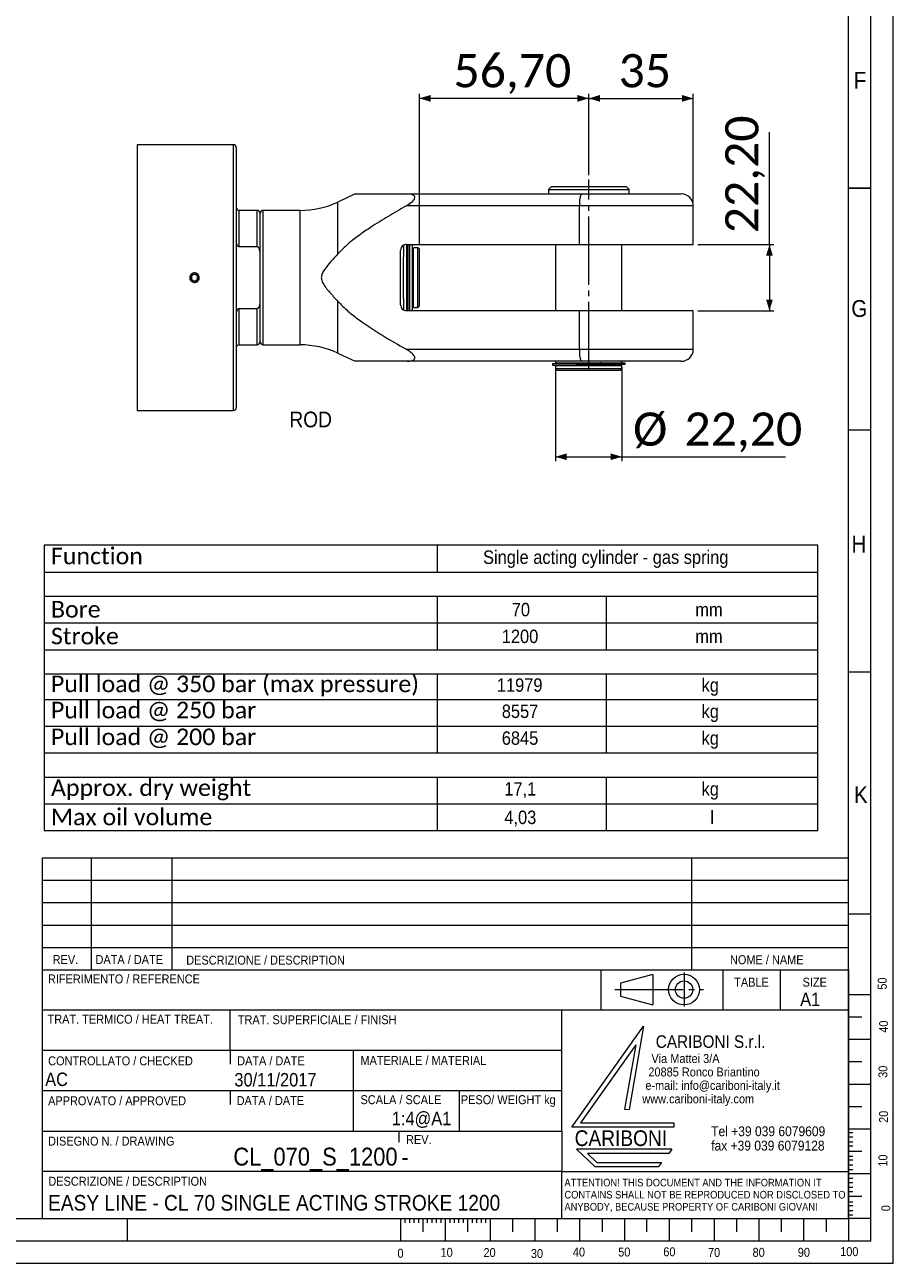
# Model space of a CAD drawing. Header units: millimetres. Extents: x 40 to 3324, y 40 to 2336.
# Tile 6 of 8: x 2549 to 3324, y 40 to 1146. Entities that reach past the tile are written whole.
import ezdxf

# ---------------------------------------------------------------- set-up
doc = ezdxf.new("R2010")
doc.units = ezdxf.units.MM
doc.header["$LTSCALE"] = 4
doc.linetypes.add('SLD-Centro', pattern=[19.05, 15.24, -1.27, 1.27, -1.27])
doc.linetypes.add('SLD-Solido', pattern=[0])
doc.styles.add('SLDTEXTSTYLE0', font='GOTHIC.TTF', dxfattribs={"width": 0.913})
doc.styles.add('SLDTEXTSTYLE1', font='GOTHIC.TTF', dxfattribs={"width": 0.913})
doc.styles.add('SLDTEXTSTYLE2', font='GOTHIC.TTF', dxfattribs={"width": 0.913})
doc.styles.add('SLDTEXTSTYLE3', font='CALIBRI.TTF')
doc.styles.add('SLDTEXTSTYLE4', font='CALIBRIB.TTF')
doc.dimstyles.new('SLDDIMSTYLE3', dxfattribs={"dimtxt": 29.633333, "dimasz": 10, "dimexe": 0, "dimexo": 0.0625, "dimgap": 7.408333, "dimtad": 1, "dimlfac": 0.375, "dimrnd": 1e-09, "dimzin": 12, "dimdsep": 46, "dimtxsty": 'SLDTEXTSTYLE4', "dimsah": 1, "dimcen": 0.09, "dimadec": 0, "dimazin": 3, "dimtfac": 1, "dimtofl": 0, "dimtmove": 0, "dimatfit": 3, "dimfxl": 0, "dimfrac": 2, "dimtolj": 1, "dimtzin": 12, "dimarcsym": 0})

# ---------------------------------------------------------------- blocks, each defined once
blk = doc.blocks.new('SW_NOTE_0')
at = {"color": 0, "linetype": 'Continuous', "lineweight": 0, "char_height": 8, "attachment_point": 1, "style": 'SLDTEXTSTYLE0'}
for s, insert in [('   Via Mattei 3/A', (0, 10.2)), ('  20885 Ronco Briantino', (0, -1.8)), (' e-mail: info@cariboni-italy.it', (0, -13.8)), ('www.cariboni-italy.com', (0, -25.8))]:
    blk.add_mtext(s, dxfattribs=dict(at, insert=insert))
blk = doc.blocks.new('SW_NOTE_1')
at = {"color": 0, "linetype": 'Continuous', "lineweight": 0, "char_height": 8.8, "attachment_point": 1, "style": 'SLDTEXTSTYLE0'}
for s, insert in [('Tel +39 039 6079609', (0, 11.2)), ('fax +39 039 6079128', (0, -1.6))]:
    blk.add_mtext(s, dxfattribs=dict(at, insert=insert))
blk = doc.blocks.new('SW_NOTE_2')
at = {"color": 0, "linetype": 'Continuous', "lineweight": 0, "char_height": 6.8, "attachment_point": 1, "style": 'SLDTEXTSTYLE0'}
for s, insert in [('ATTENTION! THIS DOCUMENT AND THE INFORMATION IT', (0, 8.7)), ('CONTAINS SHALL NOT BE REPRODUCED NOR DISCLOSED TO', (0, -2.1)), ('ANYBODY, BECAUSE PROPERTY OF CARIBONI GIOVANI', (0, -12.9))]:
    blk.add_mtext(s, dxfattribs=dict(at, insert=insert))
blk = doc.blocks.new('SW_TABLEANNOTATION_0')
at = {"color": 0, "linetype": 'SLD-Solido', "lineweight": 0}
for p, q in [((0, 0), (0, -254.7)), ((690.8, 0), (0, 0)), ((350.8, 0), (350.8, -23.9)), ((690.8, -254.7), (690.8, 0)), ((0, -23.9), (690.8, -23.9)), ((0, -45.4), (690.8, -45.4)), ((350.8, -45.4), (350.8, -93.2)), ((501.8, -45.4), (501.8, -93.2)), ((0, -69.3), (690.8, -69.3)), ((0, -93.2), (690.8, -93.2)), ((0, -114.7), (690.8, -114.7)), ((350.8, -114.7), (350.8, -185.4)), ((501.8, -114.7), (501.8, -185.4)), ((0, -137.6), (690.8, -137.6)), ((0, -161.5), (690.8, -161.5)), ((0, -185.4), (690.8, -185.4)), ((0, -206.9), (690.8, -206.9)), ((350.8, -206.9), (350.8, -254.7)), ((501.8, -206.9), (501.8, -254.7)), ((0, -230.8), (690.8, -230.8)), ((0, -254.7), (690.8, -254.7))]:
    blk.add_line(p, q, dxfattribs=at)
at = {"color": 0, "linetype": 'Continuous', "lineweight": 0, "attachment_point": 1}
for s, insert, char_height, style in [('Function', (6, -2.1), 14.82, 'SLDTEXTSTYLE3'), ('Single acting cylinder - gas spring', (391.8, -4.6), 12, 'SLDTEXTSTYLE0'), ('Bore', (6, -49.7), 14.82, 'SLDTEXTSTYLE3'), ('70', (417.4, -51.4), 12, 'SLDTEXTSTYLE0'), ('mm', (581.3, -51.4), 12, 'SLDTEXTSTYLE0'), ('Stroke', (6, -73.6), 14.82, 'SLDTEXTSTYLE3'), ('1200', (408.5, -75.3), 12, 'SLDTEXTSTYLE0'), ('mm', (581.3, -75.3), 12, 'SLDTEXTSTYLE0'), ('Pull load @ 350 bar (max pressure)', (6, -116.3), 14.817, 'SLDTEXTSTYLE3'), ('11979', (404.1, -118.8), 12, 'SLDTEXTSTYLE0'), ('kg', (586.9, -118.8), 12, 'SLDTEXTSTYLE0'), ('Pull load @ 250 bar', (6, -139.7), 14.817, 'SLDTEXTSTYLE3'), ('8557', (408.5, -142.2), 12, 'SLDTEXTSTYLE0'), ('kg', (586.9, -142.2), 12, 'SLDTEXTSTYLE0'), ('Pull load @ 200 bar', (6, -163.6), 14.817, 'SLDTEXTSTYLE3'), ('kg', (586.9, -166.1), 12, 'SLDTEXTSTYLE0'), ('6845', (408.5, -166.1), 12, 'SLDTEXTSTYLE0'), ('Approx. dry weight', (6, -209), 14.817, 'SLDTEXTSTYLE3'), ('17,1', (410.8, -211.5), 12, 'SLDTEXTSTYLE0'), ('kg', (586.9, -211.5), 12, 'SLDTEXTSTYLE0'), ('Max oil volume', (6, -235.1), 14.817, 'SLDTEXTSTYLE3'), ('4,03', (410.8, -236.9), 12, 'SLDTEXTSTYLE0'), ('l', (594.7, -236.9), 12, 'SLDTEXTSTYLE0')]:
    blk.add_mtext(s, dxfattribs=dict(at, insert=insert, char_height=char_height, style=style))
blk = doc.blocks.new('_D_12')
at = {"color": 7, "linetype": 'SLD-Solido', "lineweight": 0}
for p, q in [((3052.1, 1011.6), (3052.1, 1084.1)), ((3145.5, 988.1), (3145.5, 1084.1)), ((3052.1, 1080.1), (3145.5, 1080.1))]:
    blk.add_line(p, q, dxfattribs=at)
for points in [[(3052.1, 1080.1), (3062.1, 1077.1), (3062.1, 1083.1)], [(3145.5, 1080.1), (3135.5, 1083.1), (3135.5, 1077.1)]]:
    blk.add_solid(points, dxfattribs=at)
at = {"color": 7, "linetype": 'SLD-Solido', "lineweight": 0, "insert": (3078.8, 1119.6), "char_height": 29.63, "attachment_point": 1, "style": 'SLDTEXTSTYLE3'}
blk.add_mtext('35', dxfattribs=at)
blk = doc.blocks.new('_D_13')
at = {"color": 7, "linetype": 'SLD-Solido', "lineweight": 0}
for p, q in [((2900.9, 949.4), (2900.9, 1084.1)), ((3052.1, 1011.6), (3052.1, 1084.1)), ((3052.1, 1080.1), (2900.9, 1080.1))]:
    blk.add_line(p, q, dxfattribs=at)
for points in [[(2900.9, 1080.1), (2910.9, 1077.1), (2910.9, 1083.1)], [(3052.1, 1080.1), (3042.1, 1083.1), (3042.1, 1077.1)]]:
    blk.add_solid(points, dxfattribs=at)
at = {"color": 7, "linetype": 'SLD-Solido', "lineweight": 0, "insert": (2931.4, 1119.6), "char_height": 29.63, "attachment_point": 1, "style": 'SLDTEXTSTYLE3'}
blk.add_mtext('56,70', dxfattribs=at)
blk = doc.blocks.new('_D_14')
at = {"color": 7, "linetype": 'SLD-Solido', "lineweight": 0}
for p, q in [((3022.5, 840.1), (3022.5, 756.1)), ((3081.7, 840.1), (3081.7, 756.1)), ((3022.5, 760.1), (3081.7, 760.1)), ((3081.7, 760.1), (3227.9, 760.1))]:
    blk.add_line(p, q, dxfattribs=at)
for points in [[(3022.5, 760.1), (3032.5, 757.1), (3032.5, 763.1)], [(3081.7, 760.1), (3071.7, 763.1), (3071.7, 757.1)]]:
    blk.add_solid(points, dxfattribs=at)
at = {"color": 7, "linetype": 'SLD-Solido', "lineweight": 0, "char_height": 29.63, "attachment_point": 1, "style": 'SLDTEXTSTYLE3'}
for s, insert in [('%%c', (3091.7, 799.6)), ('22,20', (3137.6, 799.6))]:
    blk.add_mtext(s, dxfattribs=dict(at, insert=insert))
blk = doc.blocks.new('_D_15')
at = {"color": 7, "linetype": 'SLD-Solido', "lineweight": 0}
for p, q in [((3213.5, 949.7), (3213.5, 1050)), ((3149.5, 949.7), (3217.5, 949.7)), ((3213.5, 949.7), (3213.5, 890.5)), ((3149.5, 890.5), (3217.5, 890.5))]:
    blk.add_line(p, q, dxfattribs=at)
for points in [[(3213.5, 949.7), (3210.5, 939.7), (3216.5, 939.7)], [(3213.5, 890.5), (3216.5, 900.5), (3210.5, 900.5)]]:
    blk.add_solid(points, dxfattribs=at)
at = {"color": 7, "linetype": 'SLD-Solido', "lineweight": 0, "insert": (3174, 959.7), "char_height": 29.63, "attachment_point": 1, "rotation": 90, "style": 'SLDTEXTSTYLE3'}
blk.add_mtext('22,20', dxfattribs=at)

msp = doc.modelspace()

# ---------------------------------------------------------------- linework, layer by layer
at = {"color": 7, "linetype": 'SLD-Solido', "lineweight": 0}
for p, q in [((3324, 40), (3324, 2336)), ((3304, 60), (3304, 2316)), ((2649.045, 1038.721), (2649.045, 801.387)), ((3304, 1000), (3284, 1000)), ((3284, 1000), (3304, 1000)), ((3284, 784), (3304, 784)), ((3284, 568), (3304, 568)), ((2564, 402.029), (2564, 80.029)), ((2564, 402.029), (3284, 402.029)), ((2608, 402.029), (2608, 301.996)), ((2680, 402.029), (2680, 301.996)), ((3144, 402.029), (3144, 301.996)), ((2564.013, 381.996), (3284.013, 381.996)), ((2564.013, 361.996), (3284.013, 361.996)), ((3284, 352), (3304, 352)), ((2564.013, 341.996), (3284.013, 341.996)), ((2564.013, 321.996), (3284.013, 321.996)), ((3063.006, 301.996), (3063.006, 266.029)), ((3172, 301.996), (3172, 266.029)), ((3222.945, 301.996), (3222.945, 266.029)), ((3283.977, 301.977), (3283.977, 79.977)), ((3109.247, 297.88), (3080.635, 290.177)), ((3080.635, 290.177), (3080.635, 278.483)), ((3109.247, 297.88), (3109.247, 270.78)), ((3080.635, 278.483), (3109.247, 270.78)), ((3284, 280), (3304, 280)), ((3284, 266.029), (2564, 266.029)), ((2732, 230.029), (2732, 266.029)), ((3028, 158.029), (3028, 266.029)), ((3284, 260), (3296, 260)), ((3037.116, 161.506), (3101.067, 251.7)), ((3101.067, 251.7), (3088.182, 177.403)), ((3094.105, 234.965), (3044.856, 165.506)), ((3094.105, 234.965), (3084.14, 177.506)), ((3284, 240), (3304, 240)), ((3028, 230.029), (2564, 230.029)), ((2732, 230.029), (2732, 217.633)), ((2842.172, 158.029), (2842.172, 230.029)), ((3284, 220), (3296, 220)), ((3284, 200), (3304, 200)), ((3028, 194.029), (2564, 194.029)), ((2732, 194.029), (2732, 181.708)), ((2936.434, 194.029), (2936.434, 158.029)), ((3084.14, 177.506), (3088.182, 177.403)), ((3284, 180), (3296, 180)), ((2882.461, 158.029), (2882.461, 148.034)), ((3128.182, 161.506), (3037.116, 161.506)), ((3044.856, 165.506), (3128.14, 165.506)), ((3128.14, 165.506), (3128.182, 161.506)), ((3284, 160), (3304, 160)), ((3284, 156.709), (3288, 156.709)), ((3284, 152.866), (3288, 152.866)), ((3284, 148.508), (3288, 148.508)), ((3284, 144.681), (3288, 144.681)), ((3126.478, 141.928), (3041.116, 141.928)), ((3041.116, 141.928), (3057.717, 126.262)), ((3051.118, 137.839), (3059.33, 130.089)), ((3123.706, 137.839), (3051.118, 137.839)), ((3126.478, 141.928), (3123.706, 137.839)), ((3284, 140), (3296, 140)), ((3284, 135.634), (3288, 135.634)), ((3028, 80.029), (3028, 122.029)), ((3028, 122.029), (3284, 122.029)), ((3057.717, 126.262), (3114.327, 126.262)), ((3059.33, 130.089), (3117.116, 130.089)), ((3117.116, 130.089), (3114.327, 126.262)), ((3284, 132.243), (3288, 132.243)), ((3284, 127.884), (3288, 127.884)), ((3284, 123.821), (3288, 123.821)), ((3284, 120), (3304, 120)), ((3284, 115.998), (3288, 115.998)), ((3284, 112.155), (3288, 112.155)), ((3284, 107.797), (3288, 107.797)), ((3284, 103.97), (3288, 103.97)), ((3284, 100), (3296, 100)), ((3284, 94.923), (3288, 94.923)), ((3284, 91.531), (3288, 91.531)), ((2640, 80), (2640, 60)), ((2884, 80), (2884, 60)), ((2888, 80), (2888, 76)), ((2892, 80), (2892, 76)), ((2896, 80), (2896, 76)), ((2900, 80), (2900, 76)), ((2904, 80), (2904, 68)), ((2908, 80), (2908, 76)), ((2912, 80), (2912, 76)), ((2916, 80), (2916, 76)), ((2920, 80), (2920, 76)), ((2924, 80), (2924, 60)), ((2928, 80), (2928, 76)), ((2932, 80), (2932, 76)), ((2936, 80), (2936, 76)), ((2940, 80), (2940, 76)), ((2944, 80), (2944, 68)), ((2948, 80), (2948, 76)), ((2952, 80), (2952, 76)), ((2956, 80), (2956, 76)), ((2960, 80), (2960, 76)), ((2964, 80), (2964, 60)), ((2984, 80), (2984, 68)), ((3004, 80), (3004, 60)), ((3024, 80), (3024, 68)), ((3044, 80), (3044, 60)), ((3064, 80), (3064, 68)), ((3084, 80), (3084, 60)), ((3104, 68), (3104, 80)), ((3124, 80), (3124, 60)), ((3144, 80), (3144, 68)), ((3164, 80), (3164, 60)), ((3184, 80), (3184, 68)), ((3204, 80), (3204, 60)), ((3224, 80), (3224, 68)), ((3244, 80), (3244, 60)), ((3264, 80), (3264, 68)), ((3284, 87.173), (3288, 87.173)), ((3284, 83.346), (3288, 83.346)), ((3284, 80), (3284, 60)), ((3304, 80), (3284, 80)), ((60, 60), (3304, 60)), ((40, 40), (3324, 40))]:
    msp.add_line(p, q, dxfattribs=at)
at = {"color": 7, "linetype": 'SLD-Solido', "lineweight": 15}
for p, q in [((3284, 80), (3284, 2296)), ((2734.811, 1038.721), (2649.045, 1038.721)), ((2737.477, 1036.054), (2737.477, 804.054)), ((3018.811, 1001.387), (3016.144, 998.721)), ((3016.144, 998.721), (3016.144, 994.721)), ((3016.144, 998.721), (3052.144, 998.721)), ((3018.811, 1001.387), (3052.144, 1001.387)), ((3052.144, 1001.387), (3085.477, 1001.387)), ((3052.144, 998.721), (3088.144, 998.721)), ((3088.144, 998.721), (3085.477, 1001.387)), ((3088.144, 994.721), (3088.144, 998.721)), ((2843.691, 994.764), (2828.218, 987.549)), ((2889.887, 994.721), (3045.258, 994.721)), ((3045.258, 994.721), (3134.811, 994.721)), ((2756.144, 980.054), (2740.144, 980.054)), ((2758.811, 941.094), (2758.811, 977.387)), ((2758.811, 862.721), (2758.811, 977.387)), ((2794.409, 980.054), (2761.477, 980.054)), ((3043.984, 984.054), (2889.079, 984.054)), ((3043.984, 949.654), (3043.984, 984.054)), ((3145.477, 949.654), (3145.477, 984.054)), ((2756.144, 947.541), (2740.144, 947.541)), ((2884.144, 895.787), (2884.144, 944.321)), ((2886.811, 948.939), (2886.811, 938.673)), ((2889.477, 949.654), (2889.477, 890.454)), ((2889.477, 949.654), (3043.984, 949.654)), ((2890.011, 949.654), (2890.011, 890.454)), ((2891.611, 949.654), (2891.611, 890.454)), ((2892.144, 949.654), (2892.144, 890.454)), ((2894.811, 890.454), (2894.811, 949.654)), ((2899.611, 946.721), (2895.611, 946.721)), ((2895.611, 893.387), (2895.611, 946.721)), ((2900.944, 945.387), (2899.611, 946.721)), ((2899.611, 893.387), (2899.611, 946.721)), ((2900.944, 894.721), (2900.944, 945.387)), ((3022.544, 949.654), (3022.544, 890.454)), ((3043.984, 949.654), (3145.477, 949.654)), ((3081.744, 890.454), (3081.744, 949.654)), ((2886.811, 901.435), (2886.811, 938.673)), ((2895.611, 937.387), (2894.811, 937.387)), ((2700.144, 923.133), (2697.477, 921.593)), ((2697.477, 921.593), (2697.477, 918.514)), ((2697.477, 918.514), (2700.144, 916.975)), ((2702.811, 921.593), (2700.144, 923.133)), ((2700.144, 916.975), (2702.811, 918.514)), ((2702.811, 918.514), (2702.811, 921.593)), ((2758.811, 862.721), (2758.811, 899.014)), ((2886.811, 901.435), (2886.811, 891.168)), ((2894.811, 902.721), (2895.611, 902.721)), ((2740.144, 892.567), (2756.144, 892.567)), ((3043.984, 890.454), (2889.477, 890.454)), ((2895.611, 893.387), (2899.611, 893.387)), ((2899.611, 893.387), (2900.944, 894.721)), ((3145.477, 890.454), (3043.984, 890.454)), ((3043.984, 856.054), (3043.984, 890.454)), ((3145.477, 856.054), (3145.477, 890.454)), ((2740.144, 860.054), (2756.144, 860.054)), ((2761.477, 860.054), (2794.409, 860.054)), ((2828.218, 852.559), (2843.704, 845.337)), ((2889.079, 856.054), (3043.984, 856.054)), ((2889.887, 845.387), (2843.663, 845.387)), ((3045.258, 845.387), (2889.887, 845.387)), ((3019.744, 843.521), (3019.744, 841.974)), ((3019.744, 843.521), (3060.346, 843.521)), ((3019.744, 841.974), (3041.063, 841.974)), ((3022.544, 845.387), (3022.544, 844.054)), ((3022.544, 844.054), (3052.144, 844.054)), ((3022.544, 841.521), (3022.544, 838.854)), ((3022.544, 841.521), (3052.144, 841.521)), ((3023.744, 844.054), (3023.744, 843.521)), ((3023.744, 841.974), (3023.744, 841.521)), ((3041.063, 841.976), (3041.063, 841.974)), ((3042.431, 841.976), (3041.063, 841.976)), ((3042.431, 841.974), (3041.063, 841.974)), ((3084.544, 842.507), (3043.942, 842.507)), ((3134.811, 845.387), (3045.258, 845.387)), ((3052.144, 844.054), (3062.268, 844.054)), ((3052.144, 841.521), (3081.744, 841.521)), ((3061.858, 844.052), (3063.226, 844.052)), ((3063.226, 844.054), (3062.268, 844.054)), ((3063.226, 844.054), (3063.226, 844.052)), ((3063.226, 844.054), (3084.544, 844.054)), ((3080.544, 841.521), (3080.544, 842.507)), ((3081.744, 844.054), (3081.744, 845.387)), ((3081.744, 838.854), (3081.744, 841.521)), ((3084.544, 842.507), (3084.544, 844.054)), ((3022.544, 838.854), (3023.877, 837.521)), ((3022.544, 838.854), (3052.144, 838.854)), ((3023.877, 837.521), (3052.144, 837.521)), ((3052.144, 838.854), (3081.744, 838.854)), ((3052.144, 837.521), (3080.411, 837.521)), ((3080.411, 837.521), (3081.744, 838.854)), ((2649.045, 801.387), (2734.811, 801.387)), ((2564, 301.996), (3284, 301.996)), ((2564, 158.029), (3028, 158.029)), ((3028, 158.029), (3028, 122.029)), ((3028, 122.029), (2564, 122.029)), ((80, 80), (3284, 80)), ((2564, 80.029), (3284, 80.029))]:
    msp.add_line(p, q, dxfattribs=at)
at = {"color": 8, "linetype": 'SLD-Solido', "lineweight": 15}
for p, q in [((2734.811, 1038.721), (2734.811, 801.387)), ((2828.218, 941.293), (2828.218, 987.549)), ((2740.144, 947.541), (2740.144, 980.054)), ((2756.144, 947.541), (2756.144, 980.054)), ((2761.477, 860.054), (2761.477, 980.054)), ((2794.409, 860.054), (2794.409, 980.054)), ((3145.477, 984.054), (3043.984, 984.054)), ((2828.218, 852.559), (2828.218, 898.814)), ((2740.144, 860.054), (2740.144, 892.567)), ((2756.144, 860.054), (2756.144, 892.567)), ((3043.984, 856.054), (3145.477, 856.054))]:
    msp.add_line(p, q, dxfattribs=at)
at = {"color": 7, "linetype": 'SLD-Centro', "lineweight": 0}
for p, q in [((3052.144, 837.521), (3052.144, 1007.632)), ((3137.217, 299.485), (3137.217, 269.175)), ((3075.388, 284.33), (3154.661, 284.33))]:
    msp.add_line(p, q, dxfattribs=at)
at = {"color": 7, "linetype": 'SLD-Solido', "lineweight": 15}
msp.add_circle((2700.144, 920.054), 3.486, dxfattribs=at)
at = {"color": 7, "linetype": 'SLD-Solido', "lineweight": 0}
for radius in [13.721, 7.749]:
    msp.add_circle((3137.217, 284.33), radius, dxfattribs=at)
at = {"color": 7, "linetype": 'SLD-Solido', "lineweight": 15}
for centre, radius, start, end in [((2734.811, 1036.054), 2.667, 359.999939, 89.999955), ((2794.409, 1060.054), 80, 269.999987, 295.000004), ((3067.27, 986.683), 23.434, 159.940127, 186.44051), ((3134.811, 984.054), 10.667, 0.000045, 89.999848), ((2740.144, 982.721), 2.667, 179.99997, 270.000137), ((2756.144, 977.387), 2.667, 0.000045, 89.999955), ((2761.477, 977.387), 2.667, 90.000008, 180.000046), ((2889.477, 944.321), 5.333, 89.99998, 179.999994), ((2889.477, 895.787), 5.333, 180.000006, 270.00002), ((2756.144, 862.721), 2.667, 270.000045, 359.999955), ((2761.477, 862.721), 2.667, 179.999954, 269.999992), ((2740.144, 857.387), 2.667, 89.999863, 180.00003), ((2794.409, 780.054), 80, 64.999996, 90.000013), ((3067.27, 853.425), 23.434, 173.55949, 200.059873), ((3134.811, 856.054), 10.667, 270.000152, 359.999955), ((3131.66, 359.037), 491.363, 100.283507, 100.624958), ((2972.545, 1327.44), 491.821, 280.283665, 280.624799), ((2734.811, 804.054), 2.667, 270.000045, 0.000061)]:
    msp.add_arc(centre, radius, start, end, dxfattribs=at)
for points, knots in [([(2843.711, 994.721), (2843.682, 994.721), (2843.293, 994.721), (2845.617, 994.721), (2846.761, 994.721), (2851.522, 994.721), (2857.577, 994.721), (2866.408, 994.721), (2876.082, 994.721), (2884.064, 994.721), (2888.72, 994.721), (2889.887, 994.721)], [0, 0, 0, 0, 0.00174936, 0.02327358, 0.06906932, 0.13583809, 0.29518537, 0.48400294, 0.69849764, 0.92444304, 1, 1, 1, 1]), ([(2889.079, 984.054), (2890.763, 985.067), (2893.014, 986.42), (2895.385, 988.639), (2896.415, 989.967), (2896.92, 991.22), (2896.907, 992.33), (2896.155, 993.468), (2893.742, 994.612), (2891.506, 994.675), (2889.887, 994.721)], [0, 0, 0, 0, 0.29998061, 0.40080795, 0.49652075, 0.55517734, 0.60487877, 0.66027729, 0.7541323, 1, 1, 1, 1]), ([(2889.079, 984.054), (2883.722, 980.993), (2873.008, 974.872), (2859.009, 966.076), (2847.002, 957.879), (2836.983, 950.274), (2831.136, 944.283), (2828.218, 941.293)], [0, 0, 0, 0, 0.24791968, 0.49584705, 0.66404641, 0.83233415, 1, 1, 1, 1]), ([(2740.144, 947.541), (2740.067, 947.546), (2739.849, 947.558), (2739.433, 947.718), (2738.843, 948.195), (2738.09, 949.371), (2737.576, 951.052), (2737.507, 952.39), (2737.477, 952.958)], [0, 0, 0, 0, 0.035818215, 0.100384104, 0.201941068, 0.381449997, 0.7373236, 1, 1, 1, 1]), ([(2758.811, 941.094), (2758.773, 942.056), (2758.708, 943.728), (2758.169, 945.627), (2757.541, 946.724), (2757.046, 947.243), (2756.543, 947.505), (2756.265, 947.53), (2756.144, 947.541)], [0, 0, 0, 0, 0.38504199, 0.66889731, 0.77844774, 0.88882805, 0.95173315, 1, 1, 1, 1]), ([(2828.218, 941.293), (2826.128, 939.021), (2821.952, 934.48), (2817.123, 928.752), (2814.234, 924.142), (2813.198, 920.855), (2813.603, 917.266), (2816.423, 912.171), (2821.528, 906.021), (2825.985, 901.219), (2828.218, 898.814)], [0, 0, 0, 0, 0.17611965, 0.35190196, 0.42630672, 0.48520147, 0.54469366, 0.62639854, 0.81287191, 1, 1, 1, 1]), ([(2704.315, 920.951), (2704.36, 920.653), (2704.476, 919.881), (2704.243, 918.614), (2703.541, 917.339), (2702.45, 916.367), (2701.1, 915.812), (2699.642, 915.735), (2698.241, 916.144), (2697.055, 916.994), (2696.216, 918.189), (2695.82, 919.594), (2695.912, 921.051), (2696.48, 922.395), (2697.461, 923.476), (2698.745, 924.171), (2700.186, 924.402), (2701.624, 924.143), (2702.887, 923.422), (2703.874, 922.329), (2704.168, 921.411), (2704.315, 920.951)], [0, 0, 0, 0, 0.03382265, 0.08749105, 0.14115358, 0.19483549, 0.24853582, 0.30221632, 0.35587026, 0.40953173, 0.46322347, 0.516921, 0.57059058, 0.62424228, 0.67791389, 0.73161229, 0.78530237, 0.83896217, 0.89261685, 0.94629968, 1, 1, 1, 1]), ([(2756.144, 892.567), (2756.27, 892.578), (2756.539, 892.603), (2757.004, 892.842), (2757.604, 893.429), (2758.362, 894.9), (2758.752, 896.875), (2758.794, 898.418), (2758.811, 899.014)], [0, 0, 0, 0, 0.05018464, 0.10763918, 0.20505545, 0.38157686, 0.76085783, 1, 1, 1, 1]), ([(2828.218, 898.814), (2831.143, 895.841), (2836.996, 889.891), (2850.471, 879.692), (2867.773, 868.285), (2882.124, 860.046), (2889.079, 856.054)], [0, 0, 0, 0, 0.16740465, 0.33503109, 0.67775487, 1, 1, 1, 1]), ([(2737.477, 887.15), (2737.496, 887.593), (2737.548, 888.853), (2737.956, 890.376), (2738.623, 891.595), (2739.109, 892.155), (2739.64, 892.503), (2739.976, 892.545), (2740.144, 892.567)], [0, 0, 0, 0, 0.205158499, 0.582954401, 0.713725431, 0.845199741, 0.92261252, 1, 1, 1, 1]), ([(2889.887, 845.387), (2891.444, 845.435), (2893.485, 845.497), (2895.778, 846.437), (2896.727, 847.328), (2896.979, 848.475), (2896.695, 849.549), (2895.905, 850.882), (2894.019, 852.858), (2891.576, 854.599), (2889.663, 855.713), (2889.079, 856.054)], [0, 0, 0, 0, 0.23545796, 0.30863527, 0.37683006, 0.42465942, 0.48100639, 0.54280677, 0.66075704, 0.89625955, 1, 1, 1, 1])]:
    msp.add_open_spline(points, degree=3, knots=knots, dxfattribs=at)

# ---------------------------------------------------------------- block references
at = {"color": 7, "linetype": 'Continuous', "lineweight": 0}
for name, p in [('SW_TABLEANNOTATION_0', (2566.006, 681.034)), ('SW_NOTE_0', (3099.972, 216.573)), ('SW_NOTE_1', (3161.45, 151.028)), ('SW_NOTE_2', (3030.449, 106.708))]:
    msp.add_blockref(name, p, dxfattribs=at)

# ---------------------------------------------------------------- texts
for s, insert, char_height, attachment_point, style in [('F', (3288.713, 1103.778), 15.048, 1, 'SLDTEXTSTYLE0'), ('G', (3286.575, 900.004), 15.048, 1, 'SLDTEXTSTYLE0'), ('H', (3286.781, 689.631), 15.048, 1, 'SLDTEXTSTYLE0'), ('K', (3288.979, 465.858), 15.048, 1, 'SLDTEXTSTYLE0'), ('REV.', (2584.909, 315.154), 8, 2, 'SLDTEXTSTYLE0'), ('DATA / DATE', (2611.78, 315.154), 8, 1, 'SLDTEXTSTYLE0'), ('DESCRIZIONE / DESCRIPTION', (2692.791, 314.64), 8, 1, 'SLDTEXTSTYLE0'), ('NOME / NAME', (3178.27, 315.026), 8, 1, 'SLDTEXTSTYLE0'), ('RIFERIMENTO / REFERENCE', (2569.299, 297.852), 8, 1, 'SLDTEXTSTYLE0'), ('TABLE', (3182.013, 294.947), 8, 1, 'SLDTEXTSTYLE0'), ('SIZE', (3243.055, 294.947), 8, 1, 'SLDTEXTSTYLE0'), ('A1', (3240.903, 281.632), 12, 1, 'SLDTEXTSTYLE1'), ('TRAT. TERMICO / HEAT TREAT.', (2568.974, 261.904), 8, 1, 'SLDTEXTSTYLE0'), ('TRAT. SUPERFICIALE / FINISH', (2738.834, 261.451), 8, 1, 'SLDTEXTSTYLE0'), ('CARIBONI S.r.l.', (3111.986, 243.497), 11.18644, 1, 'SLDTEXTSTYLE0'), ('CONTROLLATO / CHECKED', (2569.487, 224.693), 8, 1, 'SLDTEXTSTYLE0'), ('DATA / DATE', (2738.249, 224.755), 8, 1, 'SLDTEXTSTYLE0'), ('MATERIALE / MATERIAL', (2848.325, 225.075), 8, 1, 'SLDTEXTSTYLE0'), ('AC', (2566.843, 210.237), 12, 1, 'SLDTEXTSTYLE0'), ('30/11/2017', (2735.771, 209.858), 12, 1, 'SLDTEXTSTYLE0'), ('APPROVATO / APPROVED', (2569.437, 189.047), 8, 1, 'SLDTEXTSTYLE0'), ('DATA / DATE', (2737.755, 189.225), 8, 1, 'SLDTEXTSTYLE0'), ('SCALA / SCALE', (2848.369, 190.037), 8, 1, 'SLDTEXTSTYLE0'), ('PESO/ WEIGHT kg', (2937.967, 190.037), 8, 1, 'SLDTEXTSTYLE0'), ('1:4@A1', (2876.297, 175.225), 12, 1, 'SLDTEXTSTYLE0'), ('CARIBONI', (3039.52, 158.656), 14, 1, 'SLDTEXTSTYLE2'), ('DISEGNO N. / DRAWING', (2569.409, 153.042), 8, 1, 'SLDTEXTSTYLE0'), ('REV.', (2889.01, 154.435), 8, 1, 'SLDTEXTSTYLE0'), ('CL_070_S_1200', (2881.467, 143.196), 16, 3, 'SLDTEXTSTYLE1'), ('- ', (2884.809, 142.957), 16, 1, 'SLDTEXTSTYLE1'), ('DESCRIZIONE / DESCRIPTION', (2569.66, 117.176), 8, 1, 'SLDTEXTSTYLE0'), ('EASY LINE - CL 70 SINGLE ACTING STROKE 1200', (2569.398, 100.965), 14, 1, 'SLDTEXTSTYLE0'), ('0', (2881.344, 52.914), 8, 1, 'SLDTEXTSTYLE0'), ('10', (2919.862, 53.733), 8, 1, 'SLDTEXTSTYLE0'), ('20', (2958.163, 53.544), 8, 1, 'SLDTEXTSTYLE0'), ('30', (3000.519, 52.679), 8, 1, 'SLDTEXTSTYLE0'), ('40', (3037.935, 54.009), 8, 1, 'SLDTEXTSTYLE0'), ('50', (3078.452, 54.009), 8, 1, 'SLDTEXTSTYLE0'), ('60', (3118.724, 54.228), 8, 1, 'SLDTEXTSTYLE0'), ('70', (3158.61, 53.571), 8, 1, 'SLDTEXTSTYLE0'), ('80', (3198.426, 53.741), 8, 1, 'SLDTEXTSTYLE0'), ('90', (3238.794, 53.741), 8, 1, 'SLDTEXTSTYLE0'), ('100', (3276.638, 54.372), 8, 1, 'SLDTEXTSTYLE0')]:
    msp.add_mtext(s, dxfattribs=dict(at, insert=insert, char_height=char_height, attachment_point=attachment_point, style=style))
at = {"color": 7, "linetype": 'SLD-Solido', "lineweight": 0, "insert": (2803.863, 800.409), "char_height": 14, "attachment_point": 2, "style": 'SLDTEXTSTYLE0'}
msp.add_mtext('ROD', dxfattribs=at)
at = {"color": 7, "linetype": 'Continuous', "lineweight": 0, "char_height": 8, "attachment_point": 1, "rotation": 90, "style": 'SLDTEXTSTYLE0'}
for s, insert in [('50', (3310.193, 284.267)), ('40', (3311.395, 245.81)), ('30', (3310.794, 205.551)), ('20', (3311.395, 165.292)), ('10', (3310.794, 126.234)), ('0', (3313.309, 86.429))]:
    msp.add_mtext(s, dxfattribs=dict(at, insert=insert))

# ---------------------------------------------------------------- dimensions: what is measured, and where the dimension line sits
at = {"color": 7, "linetype": 'SLD-Solido', "lineweight": 0}
for base, p2, picture, middle in [((2900.944, 1080.054), (2900.944, 945.387), '_D_13', (2976.544, 1080.054)), ((3145.477, 1080.054), (3145.477, 984.054), '_D_12', (3098.811, 1080.054))]:
    dim = msp.add_linear_dim(base=base, p1=(3052.144, 1007.632), p2=p2, dimstyle='SLDDIMSTYLE3', dxfattribs=at)
    dim.commit()
    dim.dimension.update_dxf_attribs({"geometry": picture, "text_midpoint": middle, "dimtype": 160})
dim = msp.add_linear_dim(base=(3213.477, 890.454), p1=(3145.477, 949.654), p2=(3145.477, 890.454), angle=90, dimstyle='SLDDIMSTYLE3', dxfattribs=at)
dim.commit()
dim.dimension.update_dxf_attribs({"geometry": '_D_15', "text_midpoint": (3213.477, 1004.817), "dimtype": 160})
dim = msp.add_linear_dim(base=(3081.744, 760.054), p1=(3022.544, 844.054), p2=(3081.744, 844.054), text='%%c<>', dimstyle='SLDDIMSTYLE3', dxfattribs=at)
dim.commit()
dim.dimension.update_dxf_attribs({"geometry": '_D_14', "text_midpoint": (3159.82, 760.054), "dimtype": 160})

doc.saveas('drawing.dxf')
